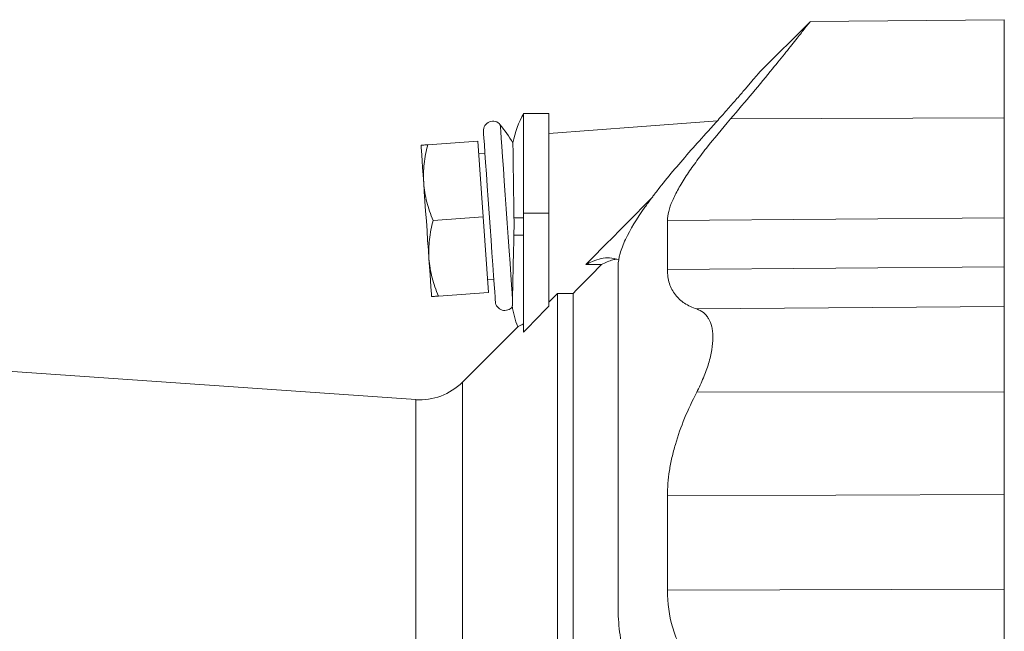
# Model space of a CAD drawing. Header units: millimetres. Extents: x 56 to 764, y -19 to 614.
# Tile 3 of 7: x 213 to 368, y 161 to 258. Entities that reach past the tile are written whole.
import ezdxf

# ---------------------------------------------------------------- set-up
doc = ezdxf.new("R2010")
doc.units = ezdxf.units.MM

msp = doc.modelspace()

# ---------------------------------------------------------------- linework, layer by layer
at = {"color": 7, "linetype": 'Continuous', "lineweight": 15}
for p, q in [((337.73, 257.19), (329.8, 249.26)), ((368.45, 257.51), (337.74, 257.24)), ((296.45, 242.68), (292.45, 242.68)), ((292.45, 242.68), (292.45, 226.9)), ((296.45, 242.68), (296.45, 226.9)), ((285.2, 238.28), (277.29, 237.73)), ((285.2, 238.28), (286.04, 226.31)), ((286.34, 236.35), (285.34, 236.28)), ((286.04, 226.31), (278.13, 225.75)), ((286.04, 226.31), (286.87, 214.34)), ((292.45, 226.9), (292.45, 208.1)), ((296.45, 226.9), (296.45, 212.21)), ((302.29, 218.77), (304.77, 218.77)), ((286.73, 216.33), (287.73, 216.4)), ((286.87, 214.34), (278.96, 213.78)), ((296.45, 212.84), (297.79, 214.2)), ((297.79, 137.1), (297.79, 214.2)), ((297.79, 214.2), (300.26, 214.2)), ((300.26, 137.1), (300.26, 214.2)), ((291.6, 208.99), (282.76, 200.16)), ((275.38, 197.4), (206.07, 202.24))]:
    msp.add_line(p, q, dxfattribs=at)
at = {"color": 8, "linetype": 'Continuous', "lineweight": 0}
for p, q in [((368.45, 241.98), (325.15, 241.8)), ((290.92, 226.18), (292.45, 226.18)), ((296.45, 226.9), (292.45, 226.9)), ((368.45, 226.16), (315.18, 225.73)), ((290.91, 223.43), (292.45, 223.43)), ((368.45, 218.39), (315.18, 217.99)), ((368.45, 212.16), (319.81, 211.74)), ((282.76, 137.54), (282.76, 200.16)), ((368.45, 198.63), (319.81, 198.56)), ((275.38, 123.68), (275.38, 197.4)), ((368.45, 182.4), (315.18, 182.16)), ((368.45, 167.44), (315.18, 167.26))]:
    msp.add_line(p, q, dxfattribs=at)
at = {"color": 7, "linetype": 'Continuous', "lineweight": 15, "flags": 128}
for points in [[(323.09, 241.52), (310.43, 240.56), (296.45, 239.5)], [(286.09, 239.84), (286.1, 239.8), (286.12, 239.45), (286.17, 238.77), (286.24, 237.76), (286.33, 236.46), (286.44, 234.89), (286.56, 233.11), (286.7, 231.15), (286.85, 229.07), (287, 226.92), (287.15, 224.75), (287.3, 222.63), (287.44, 220.6), (287.57, 218.73), (287.69, 217.05), (287.79, 215.61), (287.87, 214.45), (287.93, 213.6), (287.96, 213.08), (287.98, 212.91)], [(276.22, 237.65), (276.23, 237.55), (276.25, 237.24), (276.28, 236.74), (276.33, 236.05), (276.39, 235.18), (276.47, 234.14), (276.55, 232.97), (276.64, 231.66)], [(276.64, 231.66), (276.74, 230.26), (276.84, 228.78), (276.95, 227.24), (277.06, 225.68), (277.17, 224.12), (277.27, 222.58), (277.38, 221.1), (277.48, 219.69)], [(277.48, 219.69), (277.57, 218.39), (277.65, 217.22), (277.72, 216.18), (277.78, 215.31), (277.83, 214.62), (277.87, 214.12), (277.89, 213.81), (277.9, 213.71)]]:
    msp.add_lwpolyline(points, dxfattribs=at)
at = {"color": 8, "linetype": 'Continuous', "lineweight": 0, "flags": 128}
msp.add_lwpolyline([(288.75, 240.89), (288.76, 240.85), (288.78, 240.49), (288.83, 239.79), (288.9, 238.76), (289, 237.42), (289.11, 235.82), (289.24, 233.98), (289.38, 231.96), (289.53, 229.81), (289.69, 227.57), (289.84, 225.31), (290, 223.08), (290.15, 220.94), (290.29, 218.94), (290.42, 217.13), (290.53, 215.55), (290.62, 214.25), (290.69, 213.25)], dxfattribs=at)
at = {"color": 7, "linetype": 'Continuous', "lineweight": 15}
for centre, radius, start, end in [((287.59, 239.95), 1.5, 39.0063, 184), ((306.45, 234.94), 16, 151.0306, 168.8383), ((269.3, 225.14), 25.03, 31.0106, 39.0063), ((289.47, 213.01), 1.5, 184, 322.5422), ((306.45, 214.68), 16, 188.7758, 201.0895), ((276.04, 206.87), 9.5, 266, 315)]:
    msp.add_arc(centre, radius, start, end, dxfattribs=at)
for points, knots in [([(325.15, 241.8), (326.34, 243.19), (328.73, 246), (331.65, 249.54), (334, 252.45), (335.75, 254.65), (337.02, 256.27), (337.7, 257.14), (337.73, 257.18), (337.74, 257.19)], [0, 0, 0, 0, 0.173042, 0.350539, 0.488022, 0.629136, 0.766812, 0.909852, 1, 1, 1, 1]), ([(368.45, 257.51), (368.45, 257.51), (368.45, 257.4), (368.45, 256.97), (368.45, 256.64), (368.45, 255.81), (368.45, 255.29), (368.45, 254.11), (368.45, 253.43), (368.45, 251.95), (368.45, 251.15), (368.45, 249.46), (368.45, 248.58), (368.45, 245.83), (368.45, 243.9), (368.45, 241.98)], [0, 0, 0, 0, 0.125, 0.125, 0.25, 0.25, 0.375, 0.375, 0.5, 0.5, 0.625, 0.625, 0.75, 0.75, 1, 1, 1, 1]), ([(329.8, 249.26), (329.8, 249.26), (329.74, 249.19), (329.57, 248.99), (329.5, 248.91), (329.34, 248.71), (329.24, 248.6), (328.91, 248.21), (328.64, 247.9), (328.18, 247.35), (328.01, 247.16), (327.66, 246.74), (327.47, 246.53), (326.89, 245.85), (326.47, 245.36), (325.79, 244.57), (325.55, 244.31), (325.07, 243.75), (324.82, 243.47), (324.06, 242.6), (323.53, 242.01), (322.43, 240.78), (321.87, 240.15), (321.28, 239.5)], [0, 0, 0, 0, 0.125, 0.125, 0.1875, 0.1875, 0.25, 0.25, 0.375, 0.375, 0.4375, 0.4375, 0.5, 0.5, 0.625, 0.625, 0.6875, 0.6875, 0.75, 0.75, 0.875, 0.875, 1, 1, 1, 1]), ([(315.18, 225.73), (315.18, 226.62), (315.46, 227.67), (316.11, 229.16), (316.25, 229.47), (316.57, 230.1), (316.74, 230.42), (317.29, 231.41), (317.71, 232.09), (318.62, 233.49), (319.12, 234.21), (320.18, 235.67), (320.75, 236.42), (322.52, 238.69), (323.8, 240.23), (325.15, 241.8)], [0, 0, 0, 0, 0.25, 0.25, 0.3125, 0.3125, 0.375, 0.375, 0.5, 0.5, 0.625, 0.625, 0.75, 0.75, 1, 1, 1, 1]), ([(368.45, 226.16), (368.45, 226.93), (368.45, 227.86), (368.45, 230.02), (368.45, 231.25), (368.45, 233.96), (368.45, 235.45), (368.45, 238.6), (368.45, 240.26), (368.45, 241.98)], [0, 0, 0, 0, 0.25, 0.25, 0.5, 0.5, 0.75, 0.75, 1, 1, 1, 1]), ([(321.28, 239.5), (319.43, 237.46), (317.68, 235.47), (315.23, 232.55), (314.45, 231.59), (313.34, 230.16), (312.98, 229.69), (312.28, 228.75), (311.95, 228.3), (310.35, 226.03), (309.3, 224.33), (308.37, 222.36), (308.2, 221.97), (307.91, 221.22), (307.79, 220.86), (307.5, 219.81), (307.4, 219.16), (307.4, 218.57)], [0, 0, 0, 0, 0.25, 0.25, 0.375, 0.375, 0.4375, 0.4375, 0.5, 0.5, 0.75, 0.75, 0.8125, 0.8125, 0.875, 0.875, 1, 1, 1, 1]), ([(277.29, 237.73), (276.97, 237.7), (276.69, 237.68), (276.32, 237.66), (276.22, 237.65), (276.22, 237.65)], [0, 0, 0, 0, 0.5, 0.5, 1, 1, 1, 1]), ([(276.64, 231.66), (276.6, 232.17), (276.59, 232.68), (276.62, 233.7), (276.66, 234.21), (276.83, 235.72), (277.03, 236.73), (277.29, 237.73)], [0, 0, 0, 0, 0.25, 0.25, 0.5, 0.5, 1, 1, 1, 1]), ([(290.92, 226.18), (290.91, 226.88), (290.89, 228.29), (290.86, 230.3), (290.83, 232.2), (290.81, 233.89), (290.79, 235.35), (290.78, 236.53), (290.76, 237.39), (290.76, 237.94), (290.76, 238), (290.76, 238.03)], [0, 0, 0, 0, 0.109738, 0.222657, 0.332406, 0.445332, 0.555161, 0.668167, 0.778139, 0.891291, 1, 1, 1, 1]), ([(278.13, 225.75), (277.73, 226.71), (277.39, 227.68), (276.88, 229.65), (276.71, 230.65), (276.64, 231.66)], [0, 0, 0, 0, 0.5, 0.5, 1, 1, 1, 1]), ([(302.29, 218.77), (303.81, 220.31), (306.71, 223.25), (310.25, 226.83), (312.25, 228.87), (312.88, 229.51)], [0, 0, 0, 0, 0.4298235, 0.8213563, 1, 1, 1, 1]), ([(277.48, 219.69), (277.44, 220.2), (277.43, 220.71), (277.46, 221.73), (277.5, 222.24), (277.67, 223.75), (277.87, 224.75), (278.13, 225.75)], [0, 0, 0, 0, 0.25, 0.25, 0.5, 0.5, 1, 1, 1, 1]), ([(290.91, 223.43), (290.88, 222.34), (290.86, 221.28), (290.82, 219.75), (290.81, 219.25), (290.79, 218.28), (290.78, 217.82), (290.76, 216.94), (290.75, 216.52), (290.74, 215.91), (290.74, 215.72), (290.73, 215.34), (290.72, 215.16), (290.71, 214.64), (290.71, 214.32), (290.7, 213.89), (290.7, 213.75), (290.69, 213.49), (290.69, 213.37), (290.69, 213.25)], [0, 0, 0, 0, 0.25, 0.25, 0.375, 0.375, 0.5, 0.5, 0.625, 0.625, 0.6875, 0.6875, 0.75, 0.75, 0.875, 0.875, 0.9375, 0.9375, 1, 1, 1, 1]), ([(278.96, 213.78), (278.57, 214.74), (278.23, 215.71), (277.72, 217.67), (277.55, 218.67), (277.48, 219.69)], [0, 0, 0, 0, 0.5, 0.5, 1, 1, 1, 1]), ([(307.52, 219.55), (307.03, 219.68), (305.69, 220.01), (303.92, 219.56), (302.64, 218.94), (302.29, 218.77)], [0, 0, 0, 0, 0.293787, 0.805746, 1, 1, 1, 1]), ([(304.77, 218.77), (305.37, 219.07), (306.18, 219.48), (306.96, 219.59), (307.16, 219.62)], [0, 0, 0, 0, 0.742797, 1, 1, 1, 1]), ([(307.4, 218.57), (307.4, 217.32), (307.4, 215.91), (307.4, 212.8), (307.4, 211.1), (307.4, 207.42), (307.4, 205.44), (307.4, 201.23), (307.4, 198.99), (307.4, 194.29), (307.4, 191.83), (307.4, 186.71), (307.4, 184.05), (307.4, 178.59), (307.4, 175.78), (307.4, 170.06), (307.4, 167.15), (307.4, 164.2)], [0, 0, 0, 0, 0.125, 0.125, 0.25, 0.25, 0.375, 0.375, 0.5, 0.5, 0.625, 0.625, 0.75, 0.75, 0.875, 0.875, 1, 1, 1, 1]), ([(319.81, 211.74), (319.11, 211.98), (318.47, 212.28), (317.34, 213.02), (316.85, 213.46), (316.24, 214.24), (316.06, 214.52), (315.75, 215.12), (315.61, 215.43), (315.29, 216.43), (315.18, 217.17), (315.18, 217.99)], [0, 0, 0, 0, 0.25, 0.25, 0.5, 0.5, 0.625, 0.625, 0.75, 0.75, 1, 1, 1, 1]), ([(368.45, 212.16), (368.45, 212.67), (368.45, 213.46), (368.45, 215.55), (368.45, 216.86), (368.45, 218.39)], [0, 0, 0, 0, 0.5, 0.5, 1, 1, 1, 1]), ([(278.96, 213.78), (278.64, 213.76), (278.37, 213.74), (278, 213.72), (277.9, 213.71), (277.9, 213.71)], [0, 0, 0, 0, 0.5, 0.5, 1, 1, 1, 1]), ([(290.69, 213.25), (290.68, 212.91), (290.67, 212.22), (290.67, 212.24), (290.67, 212.25)], [0, 0, 0, 0, 0.488853, 1, 1, 1, 1]), ([(368.45, 198.63), (368.45, 199.42), (368.45, 200.21), (368.45, 201.78), (368.45, 202.56), (368.45, 204.08), (368.45, 204.82), (368.45, 206.23), (368.45, 206.9), (368.45, 208.13), (368.45, 208.7), (368.45, 209.73), (368.45, 210.18), (368.45, 210.96), (368.45, 211.29), (368.45, 211.82), (368.45, 212.02), (368.45, 212.16)], [0, 0, 0, 0, 0.125, 0.125, 0.25, 0.25, 0.375, 0.375, 0.5, 0.5, 0.625, 0.625, 0.75, 0.75, 0.875, 0.875, 1, 1, 1, 1]), ([(319.81, 211.74), (320.2, 211.61), (320.55, 211.42), (321.02, 211.04), (321.17, 210.9), (321.44, 210.59), (321.57, 210.41), (321.91, 209.84), (322.08, 209.41), (322.25, 208.66), (322.3, 208.4), (322.36, 207.84), (322.37, 207.54), (322.37, 206.63), (322.32, 205.98), (322.14, 204.94), (322.07, 204.58), (321.9, 203.86), (321.8, 203.49), (321.46, 202.38), (321.19, 201.62), (320.56, 200.09), (320.2, 199.32), (319.81, 198.56)], [0, 0, 0, 0, 0.125, 0.125, 0.1875, 0.1875, 0.25, 0.25, 0.375, 0.375, 0.4375, 0.4375, 0.5, 0.5, 0.625, 0.625, 0.6875, 0.6875, 0.75, 0.75, 0.875, 0.875, 1, 1, 1, 1]), ([(291.62, 208.97), (291.6, 208.96), (291.55, 208.93), (291.86, 209.08), (292.26, 209.3), (292.45, 209.41)], [0, 0, 0, 0, 0.299027, 0.647989, 1, 1, 1, 1]), ([(319.81, 198.56), (319.11, 197.2), (318.47, 195.84), (317.34, 193.1), (316.85, 191.72), (316.24, 189.63), (316.06, 188.93), (315.75, 187.55), (315.61, 186.86), (315.29, 184.81), (315.18, 183.47), (315.18, 182.16)], [0, 0, 0, 0, 0.25, 0.25, 0.5, 0.5, 0.625, 0.625, 0.75, 0.75, 1, 1, 1, 1]), ([(368.45, 198.63), (368.45, 195.78), (368.45, 192.95), (368.45, 187.49), (368.45, 184.86), (368.45, 182.4)], [0, 0, 0, 0, 0.5, 0.5, 1, 1, 1, 1]), ([(315.18, 167.26), (315.18, 165.18), (315.46, 163.26), (316.11, 161.01), (316.25, 160.57), (316.57, 159.7), (316.74, 159.27), (317.29, 158.04), (317.71, 157.26), (318.62, 155.79), (319.12, 155.1), (320.18, 153.79), (320.75, 153.18), (322.52, 151.46), (323.8, 150.47), (325.15, 149.62)], [0, 0, 0, 0, 0.25, 0.25, 0.3125, 0.3125, 0.375, 0.375, 0.5, 0.5, 0.625, 0.625, 0.75, 0.75, 1, 1, 1, 1]), ([(368.45, 167.44), (368.45, 165.63), (368.45, 163.86), (368.45, 160.48), (368.45, 158.87), (368.45, 155.87), (368.45, 154.49), (368.45, 152), (368.45, 150.9), (368.45, 149.95)], [0, 0, 0, 0, 0.25, 0.25, 0.5, 0.5, 0.75, 0.75, 1, 1, 1, 1]), ([(321.28, 140.68), (319.43, 141.83), (317.68, 143.14), (315.23, 145.43), (314.45, 146.24), (313.34, 147.55), (312.98, 148), (312.28, 148.93), (311.95, 149.4), (310.35, 151.84), (309.3, 153.99), (308.37, 157), (308.2, 157.62), (307.91, 158.88), (307.79, 159.52), (307.5, 161.48), (307.4, 162.82), (307.4, 164.2)], [0, 0, 0, 0, 0.25, 0.25, 0.375, 0.375, 0.4375, 0.4375, 0.5, 0.5, 0.75, 0.75, 0.8125, 0.8125, 0.875, 0.875, 1, 1, 1, 1])]:
    msp.add_open_spline(points, degree=3, knots=knots, dxfattribs=at)
for points in [[(290.92, 226.18), (290.93, 225.27), (290.93, 224.35), (290.91, 223.43)], [(368.45, 226.16), (368.45, 223.95), (368.45, 221.35), (368.45, 218.39)], [(315.18, 225.73), (315.18, 223.54), (315.18, 220.94), (315.18, 217.99)], [(300.26, 214.2), (301.76, 215.72), (303.26, 217.25), (304.77, 218.77)], [(296.45, 212.21), (295.12, 210.84), (293.79, 209.47), (292.45, 208.1)], [(368.45, 167.44), (368.45, 172.61), (368.45, 177.63), (368.45, 182.4)], [(315.18, 167.26), (315.18, 172.4), (315.18, 177.4), (315.18, 182.16)]]:
    msp.add_open_spline(points, degree=3, dxfattribs=at)

doc.saveas('drawing.dxf')
